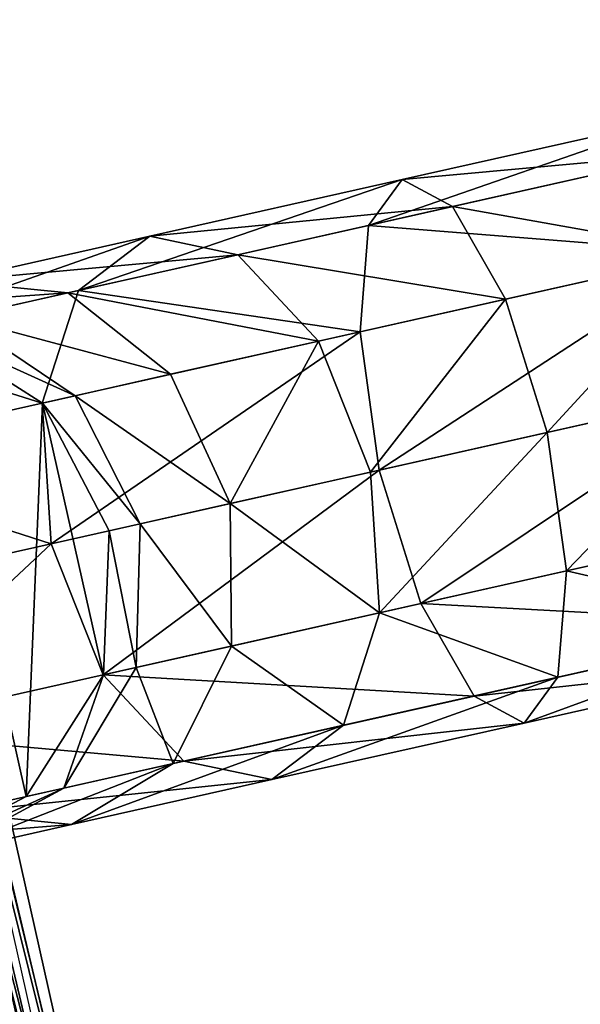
# Model space of a CAD drawing. Extents: x 5 to 464, y 47 to 507.
# Tile 74 of 256: x 14.85 to 17.87, y 225.54 to 230.84. Entities that reach past the tile are written whole.
import ezdxf

# ---------------------------------------------------------------- set-up
doc = ezdxf.new("R2010")
doc.units = 0
doc.header["$LTSCALE"] = 25.4
doc.layers.get('0').update_dxf_attribs({"color": 13, "linetype": 'CONTINUOUS'})

# ---------------------------------------------------------------- blocks, each defined once
blk = doc.blocks.new('HOTEL-9298_STL')
at = {"color": 7}
mesh = blk.add_polyface(dxfattribs=at)
corners = [(-217.5174, 229.7362, 270.4899), (-215.8276, 230.3211, 270.9584), (-215.7836, 230.125, 270.2084), (-217.3352, 229.983, 271.2032)]
mesh.append_faces([[corners[k] for k in face] for face in [(0, 1, 2), (1, 0, 3)]], dxfattribs={"vtx0": -1, "color": 7})
mesh = blk.add_polyface(dxfattribs=at)
corners = [(-217.3352, 229.983, 271.2032), (-215.7836, 230.125, 271.7085), (-215.8276, 230.3211, 270.9584), (-217.0651, 229.8376, 271.9165)]
mesh.append_faces([[corners[k] for k in face] for face in [(0, 1, 2), (1, 0, 3)]], dxfattribs={"vtx0": -1, "color": 7})
mesh = blk.add_polyface(dxfattribs=at)
corners = [(-217.5174, 229.7362, 270.4899), (-215.6634, 229.5893, 269.6594), (-217.5628, 229.1633, 269.9677), (-215.7836, 230.125, 270.2084)]
mesh.append_faces([[corners[k] for k in face] for face in [(0, 1, 2), (1, 0, 3)]], dxfattribs={"vtx0": -1, "color": 7})
mesh = blk.add_polyface(dxfattribs=at)
corners = [(-217.0651, 229.8376, 271.9165), (-215.6634, 229.5893, 272.2575), (-215.7836, 230.125, 271.7085), (-216.7794, 229.339, 272.4386)]
mesh.append_faces([[corners[k] for k in face] for face in [(0, 1, 2), (1, 0, 3)]], dxfattribs={"vtx0": -1, "color": 7})
mesh = blk.add_polyface(dxfattribs=at)
corners = [(-219.0814, 229.3854, 271.3066), (-217.3352, 229.983, 271.2032), (-217.5174, 229.7362, 270.4899), (-218.6953, 229.678, 271.9134)]
mesh.append_faces([[corners[k] for k in face] for face in [(0, 1, 2), (1, 0, 3)]], dxfattribs={"vtx0": -1, "color": 7})
mesh = blk.add_polyface(dxfattribs=at)
corners = [(-218.6953, 229.678, 271.9134), (-217.0651, 229.8376, 271.9165), (-217.3352, 229.983, 271.2032), (-218.2211, 229.5784, 272.5201)]
mesh.append_faces([[corners[k] for k in face] for face in [(0, 1, 2), (1, 0, 3)]], dxfattribs={"vtx0": -1, "color": 7})
mesh = blk.add_polyface(dxfattribs=at)
corners = [(-218.2211, 229.5784, 272.5201), (-216.7794, 229.339, 272.4386), (-217.0651, 229.8376, 271.9165), (-217.7861, 229.1133, 272.9643)]
mesh.append_faces([[corners[k] for k in face] for face in [(0, 1, 2), (1, 0, 3)]], dxfattribs={"vtx0": -1, "color": 7})
mesh = blk.add_polyface(dxfattribs=at)
corners = [(-219.0814, 229.3854, 271.3066), (-217.5628, 229.1633, 269.9677), (-219.2762, 228.779, 270.8624), (-217.5174, 229.7362, 270.4899)]
mesh.append_faces([[corners[k] for k in face] for face in [(0, 1, 2), (1, 0, 3)]], dxfattribs={"vtx0": -1, "color": 7})
mesh = blk.add_polyface(dxfattribs=at)
corners = [(-220.3227, 229.107, 272.5787), (-218.6953, 229.678, 271.9134), (-219.0814, 229.3854, 271.3066), (-219.7746, 229.4359, 273.0195)]
mesh.append_faces([[corners[k] for k in face] for face in [(0, 1, 2), (1, 0, 3)]], dxfattribs={"vtx0": -1, "color": 7})
mesh = blk.add_polyface(dxfattribs=at)
corners = [(-219.7746, 229.4359, 273.0195), (-218.2211, 229.5784, 272.5201), (-218.6953, 229.678, 271.9134), (-219.1386, 229.3726, 273.4604)]
mesh.append_faces([[corners[k] for k in face] for face in [(0, 1, 2), (1, 0, 3)]], dxfattribs={"vtx0": -1, "color": 7})
mesh = blk.add_polyface(dxfattribs=at)
corners = [(-219.1386, 229.3726, 273.4604), (-217.7861, 229.1133, 272.9643), (-218.2211, 229.5784, 272.5201), (-218.585, 228.9341, 273.7831)]
mesh.append_faces([[corners[k] for k in face] for face in [(0, 1, 2), (1, 0, 3)]], dxfattribs={"vtx0": -1, "color": 7})
mesh = blk.add_polyface(dxfattribs=at)
corners = [(-215.6634, 229.5893, 269.6594), (-217.4592, 228.4179, 269.7766), (-217.5628, 229.1633, 269.9677), (-215.4993, 228.8575, 269.4584)]
mesh.append_faces([[corners[k] for k in face] for face in [(0, 1, 2), (1, 0, 3)]], dxfattribs={"vtx0": -1, "color": 7})
mesh = blk.add_polyface(dxfattribs=at)
corners = [(-216.5546, 228.6208, 272.6298), (-215.6634, 229.5893, 272.2575), (-216.7794, 229.339, 272.4386), (-215.4993, 228.8575, 272.4585)]
mesh.append_faces([[corners[k] for k in face] for face in [(0, 1, 2), (1, 0, 3)]], dxfattribs={"vtx0": -1, "color": 7})
mesh = blk.add_polyface(dxfattribs=at)
corners = [(-220.4676, 229.2805, 274.4134), (-219.1386, 229.3726, 273.4604), (-219.7746, 229.4359, 273.0195), (-219.7276, 229.2405, 274.6451)]
mesh.append_faces([[corners[k] for k in face] for face in [(0, 1, 2), (1, 0, 3)]], dxfattribs={"vtx0": -1, "color": 7})
mesh = blk.add_polyface(dxfattribs=at)
corners = [(-220.3227, 229.107, 272.5787), (-219.2762, 228.779, 270.8624), (-220.6359, 228.4741, 272.256), (-219.0814, 229.3854, 271.3066)]
mesh.append_faces([[corners[k] for k in face] for face in [(0, 1, 2), (1, 0, 3)]], dxfattribs={"vtx0": -1, "color": 7})
mesh = blk.add_polyface(dxfattribs=at)
corners = [(-219.7276, 229.2405, 274.6451), (-218.585, 228.9341, 273.7831), (-219.1386, 229.3726, 273.4604), (-219.0979, 228.819, 274.8148)]
mesh.append_faces([[corners[k] for k in face] for face in [(0, 1, 2), (1, 0, 3)]], dxfattribs={"vtx0": -1, "color": 7})
mesh = blk.add_polyface(dxfattribs=at)
corners = [(-217.5067, 228.4073, 273.1269), (-216.7794, 229.339, 272.4386), (-217.7861, 229.1133, 272.9643), (-216.5546, 228.6208, 272.6298)]
mesh.append_faces([[corners[k] for k in face] for face in [(0, 1, 2), (1, 0, 3)]], dxfattribs={"vtx0": -1, "color": 7})
mesh = blk.add_polyface(dxfattribs=at)
corners = [(-221.4815, 226.7471, 302.533), (-221.8098, 228.2108, 302.533), (-221.8417, 227.435, 302.533), (-221.3942, 228.8667, 302.533), (-220.8256, 226.3316, 302.533), (-220.7064, 229.2269, 302.533), (-220.0498, 226.2996, 302.533), (-219.9306, 229.1949, 302.533), (-219.362, 226.6599, 302.533), (-219.2747, 228.7794, 302.533), (-218.9464, 227.3157, 302.533), (-218.9144, 228.0915, 302.533)]
mesh.append_faces([[corners[k] for k in face] for face in [(0, 1, 2), (9, 10, 11)]], dxfattribs={"vtx0": -1, "color": 7})
mesh.append_faces([[corners[k] for k in face] for face in [(1, 0, 3), (3, 4, 5), (5, 6, 7), (7, 8, 9)]], dxfattribs={"vtx0": -1, "vtx1": -1, "color": 7})
mesh.append_faces([[corners[k] for k in face] for face in [(3, 0, 4), (5, 4, 6), (7, 6, 8), (9, 8, 10)]], dxfattribs={"vtx0": -1, "vtx2": -1, "color": 7})
mesh = blk.add_polyface(dxfattribs=at)
corners = [(-219.9306, 229.1949, 275.9584), (-219.0979, 228.819, 274.8148), (-219.7276, 229.2405, 274.6451), (-219.2747, 228.7794, 275.9584)]
mesh.append_faces([[corners[k] for k in face] for face in [(0, 1, 2), (1, 0, 3)]], dxfattribs={"vtx0": -1, "color": 7})
mesh = blk.add_polyface(dxfattribs=at)
corners = [(-219.9306, 229.1949, 302.533), (-219.2747, 228.7794, 275.9584), (-219.9306, 229.1949, 275.9584), (-219.2747, 228.7794, 302.533)]
mesh.append_faces([[corners[k] for k in face] for face in [(0, 1, 2), (1, 0, 3)]], dxfattribs={"vtx0": -1, "color": 7})
mesh = blk.add_polyface(dxfattribs=at)
corners = [(-217.5628, 229.1633, 269.9677), (-219.2273, 228.0214, 270.6999), (-219.2762, 228.779, 270.8624), (-217.4592, 228.4179, 269.7766)]
mesh.append_faces([[corners[k] for k in face] for face in [(0, 1, 2), (1, 0, 3)]], dxfattribs={"vtx0": -1, "color": 7})
mesh = blk.add_polyface(dxfattribs=at)
corners = [(-218.2622, 228.2378, 273.9012), (-217.7861, 229.1133, 272.9643), (-218.585, 228.9341, 273.7831), (-217.5067, 228.4073, 273.1269)]
mesh.append_faces([[corners[k] for k in face] for face in [(0, 1, 2), (1, 0, 3)]], dxfattribs={"vtx0": -1, "color": 7})
mesh = blk.add_polyface(dxfattribs=at)
corners = [(-218.2622, 228.2378, 273.9012), (-219.0979, 228.819, 274.8148), (-218.7473, 228.129, 274.8769), (-218.585, 228.9341, 273.7831)]
mesh.append_faces([[corners[k] for k in face] for face in [(0, 1, 2), (1, 0, 3)]], dxfattribs={"vtx0": -1, "color": 7})
mesh = blk.add_polyface(dxfattribs=at)
corners = [(-215.4993, 228.8575, 269.4584), (-217.2345, 227.6997, 269.9677), (-217.4592, 228.4179, 269.7766), (-215.3352, 228.1257, 269.6594)]
mesh.append_faces([[corners[k] for k in face] for face in [(0, 1, 2), (1, 0, 3)]], dxfattribs={"vtx0": -1, "color": 7})
mesh = blk.add_polyface(dxfattribs=at)
corners = [(-216.4511, 227.8754, 272.4386), (-215.4993, 228.8575, 272.4585), (-216.5546, 228.6208, 272.6298), (-215.3352, 228.1257, 272.2575)]
mesh.append_faces([[corners[k] for k in face] for face in [(0, 1, 2), (1, 0, 3)]], dxfattribs={"vtx0": -1, "color": 7})
mesh = blk.add_polyface(dxfattribs=at)
corners = [(-218.7473, 228.129, 274.8769), (-219.2747, 228.7794, 275.9584), (-218.9144, 228.0915, 275.9584), (-219.0979, 228.819, 274.8148)]
mesh.append_faces([[corners[k] for k in face] for face in [(0, 1, 2), (1, 0, 3)]], dxfattribs={"vtx0": -1, "color": 7})
mesh = blk.add_polyface(dxfattribs=at)
corners = [(-220.6359, 228.4741, 272.256), (-219.2273, 228.0214, 270.6999), (-220.6304, 227.7067, 272.1378), (-219.2762, 228.779, 270.8624)]
mesh.append_faces([[corners[k] for k in face] for face in [(0, 1, 2), (1, 0, 3)]], dxfattribs={"vtx0": -1, "color": 7})
mesh = blk.add_polyface(dxfattribs=at)
corners = [(-219.2747, 228.7794, 275.9584), (-218.9144, 228.0915, 302.533), (-218.9144, 228.0915, 275.9584), (-219.2747, 228.7794, 302.533)]
mesh.append_faces([[corners[k] for k in face] for face in [(0, 1, 2), (1, 0, 3)]], dxfattribs={"vtx0": -1, "color": 7})
mesh = blk.add_polyface(dxfattribs=at)
corners = [(-217.4578, 227.6496, 272.9643), (-216.5546, 228.6208, 272.6298), (-217.5067, 228.4073, 273.1269), (-216.4511, 227.8754, 272.4386)]
mesh.append_faces([[corners[k] for k in face] for face in [(0, 1, 2), (1, 0, 3)]], dxfattribs={"vtx0": -1, "color": 7})
mesh = blk.add_polyface(dxfattribs=at)
corners = [(-217.4592, 228.4179, 269.7766), (-218.9479, 227.3154, 270.8624), (-219.2273, 228.0214, 270.6999), (-217.2345, 227.6997, 269.9677)]
mesh.append_faces([[corners[k] for k in face] for face in [(0, 1, 2), (1, 0, 3)]], dxfattribs={"vtx0": -1, "color": 7})
mesh = blk.add_polyface(dxfattribs=at)
corners = [(-217.4578, 227.6496, 272.9643), (-218.2622, 228.2378, 273.9012), (-218.2567, 227.4704, 273.7831), (-217.5067, 228.4073, 273.1269)]
mesh.append_faces([[corners[k] for k in face] for face in [(0, 1, 2), (1, 0, 3)]], dxfattribs={"vtx0": -1, "color": 7})
mesh = blk.add_polyface(dxfattribs=at)
corners = [(-218.2567, 227.4704, 273.7831), (-218.7473, 228.129, 274.8769), (-218.7697, 227.3554, 274.8148), (-218.2622, 228.2378, 273.9012)]
mesh.append_faces([[corners[k] for k in face] for face in [(0, 1, 2), (1, 0, 3)]], dxfattribs={"vtx0": -1, "color": 7})
mesh = blk.add_polyface(dxfattribs=at)
corners = [(-218.7697, 227.3554, 274.8148), (-218.9144, 228.0915, 275.9584), (-218.9464, 227.3157, 275.9584), (-218.7473, 228.129, 274.8769)]
mesh.append_faces([[corners[k] for k in face] for face in [(0, 1, 2), (1, 0, 3)]], dxfattribs={"vtx0": -1, "color": 7})
mesh = blk.add_polyface(dxfattribs=at)
corners = [(-218.9144, 228.0915, 275.9584), (-218.9464, 227.3157, 302.533), (-218.9464, 227.3157, 275.9584), (-218.9144, 228.0915, 302.533)]
mesh.append_faces([[corners[k] for k in face] for face in [(0, 1, 2), (1, 0, 3)]], dxfattribs={"vtx0": -1, "color": 7})
mesh = blk.add_polyface(dxfattribs=at)
corners = [(-215.215, 227.59, 270.2084), (-217.2345, 227.6997, 269.9677), (-215.3352, 228.1257, 269.6594), (-216.9488, 227.2011, 270.4899)]
mesh.append_faces([[corners[k] for k in face] for face in [(0, 1, 2), (1, 0, 3)]], dxfattribs={"vtx0": -1, "color": 7})
mesh = blk.add_polyface(dxfattribs=at)
corners = [(-215.215, 227.59, 271.7085), (-216.4511, 227.8754, 272.4386), (-216.4965, 227.3025, 271.9165), (-215.3352, 228.1257, 272.2575)]
mesh.append_faces([[corners[k] for k in face] for face in [(0, 1, 2), (1, 0, 3)]], dxfattribs={"vtx0": -1, "color": 7})
mesh = blk.add_polyface(dxfattribs=at)
corners = [(-219.2273, 228.0214, 270.6999), (-220.3077, 227.0104, 272.256), (-220.6304, 227.7067, 272.1378), (-218.9479, 227.3154, 270.8624)]
mesh.append_faces([[corners[k] for k in face] for face in [(0, 1, 2), (1, 0, 3)]], dxfattribs={"vtx0": -1, "color": 7})
mesh = blk.add_polyface(dxfattribs=at)
corners = [(-216.4965, 227.3025, 271.9165), (-217.4578, 227.6496, 272.9643), (-217.6525, 227.0433, 272.5201), (-216.4511, 227.8754, 272.4386)]
mesh.append_faces([[corners[k] for k in face] for face in [(0, 1, 2), (1, 0, 3)]], dxfattribs={"vtx0": -1, "color": 7})
mesh = blk.add_polyface(dxfattribs=at)
corners = [(-216.9488, 227.2011, 270.4899), (-218.9479, 227.3154, 270.8624), (-217.2345, 227.6997, 269.9677), (-218.5128, 226.8503, 271.3066)]
mesh.append_faces([[corners[k] for k in face] for face in [(0, 1, 2), (1, 0, 3)]], dxfattribs={"vtx0": -1, "color": 7})
mesh = blk.add_polyface(dxfattribs=at)
corners = [(-217.6525, 227.0433, 272.5201), (-218.2567, 227.4704, 273.7831), (-218.57, 226.8375, 273.4604), (-217.4578, 227.6496, 272.9643)]
mesh.append_faces([[corners[k] for k in face] for face in [(0, 1, 2), (1, 0, 3)]], dxfattribs={"vtx0": -1, "color": 7})
mesh = blk.add_polyface(dxfattribs=at)
corners = [(-215.171, 227.3939, 270.9584), (-216.9488, 227.2011, 270.4899), (-215.215, 227.59, 270.2084), (-216.6786, 227.0557, 271.2032)]
mesh.append_faces([[corners[k] for k in face] for face in [(0, 1, 2), (1, 0, 3)]], dxfattribs={"vtx0": -1, "color": 7})
mesh = blk.add_polyface(dxfattribs=at)
corners = [(-215.215, 227.59, 271.7085), (-216.6786, 227.0557, 271.2032), (-215.171, 227.3939, 270.9584), (-216.4965, 227.3025, 271.9165)]
mesh.append_faces([[corners[k] for k in face] for face in [(0, 1, 2), (1, 0, 3)]], dxfattribs={"vtx0": -1, "color": 7})
mesh = blk.add_polyface(dxfattribs=at)
corners = [(-218.57, 226.8375, 273.4604), (-218.7697, 227.3554, 274.8148), (-219.159, 226.7054, 274.6451), (-218.2567, 227.4704, 273.7831)]
mesh.append_faces([[corners[k] for k in face] for face in [(0, 1, 2), (1, 0, 3)]], dxfattribs={"vtx0": -1, "color": 7})
mesh = blk.add_polyface(dxfattribs=at)
corners = [(-219.159, 226.7054, 274.6451), (-218.9464, 227.3157, 275.9584), (-219.362, 226.6599, 275.9584), (-218.7697, 227.3554, 274.8148)]
mesh.append_faces([[corners[k] for k in face] for face in [(0, 1, 2), (1, 0, 3)]], dxfattribs={"vtx0": -1, "color": 7})
mesh = blk.add_polyface(dxfattribs=at)
corners = [(-218.5128, 226.8503, 271.3066), (-220.3077, 227.0104, 272.256), (-218.9479, 227.3154, 270.8624), (-219.7541, 226.5719, 272.5787)]
mesh.append_faces([[corners[k] for k in face] for face in [(0, 1, 2), (1, 0, 3)]], dxfattribs={"vtx0": -1, "color": 7})
mesh = blk.add_polyface(dxfattribs=at)
corners = [(-218.9464, 227.3157, 275.9584), (-219.362, 226.6599, 302.533), (-219.362, 226.6599, 275.9584), (-218.9464, 227.3157, 302.533)]
mesh.append_faces([[corners[k] for k in face] for face in [(0, 1, 2), (1, 0, 3)]], dxfattribs={"vtx0": -1, "color": 7})
mesh = blk.add_polyface(dxfattribs=at)
corners = [(-216.4965, 227.3025, 271.9165), (-218.0387, 226.7507, 271.9134), (-216.6786, 227.0557, 271.2032), (-217.6525, 227.0433, 272.5201)]
mesh.append_faces([[corners[k] for k in face] for face in [(0, 1, 2), (1, 0, 3)]], dxfattribs={"vtx0": -1, "color": 7})
mesh = blk.add_polyface(dxfattribs=at)
corners = [(-216.6786, 227.0557, 271.2032), (-218.5128, 226.8503, 271.3066), (-216.9488, 227.2011, 270.4899), (-218.0387, 226.7507, 271.9134)]
mesh.append_faces([[corners[k] for k in face] for face in [(0, 1, 2), (1, 0, 3)]], dxfattribs={"vtx0": -1, "color": 7})
mesh = blk.add_polyface(dxfattribs=at)
corners = [(-217.6525, 227.0433, 272.5201), (-219.1181, 226.5086, 273.0195), (-218.0387, 226.7507, 271.9134), (-218.57, 226.8375, 273.4604)]
mesh.append_faces([[corners[k] for k in face] for face in [(0, 1, 2), (1, 0, 3)]], dxfattribs={"vtx0": -1, "color": 7})
mesh = blk.add_polyface(dxfattribs=at)
corners = [(-218.57, 226.8375, 273.4604), (-219.811, 226.3532, 274.4134), (-219.1181, 226.5086, 273.0195), (-219.159, 226.7054, 274.6451)]
mesh.append_faces([[corners[k] for k in face] for face in [(0, 1, 2), (1, 0, 3)]], dxfattribs={"vtx0": -1, "color": 7})
mesh = blk.add_polyface(dxfattribs=at)
corners = [(-218.0387, 226.7507, 271.9134), (-219.7541, 226.5719, 272.5787), (-218.5128, 226.8503, 271.3066), (-219.1181, 226.5086, 273.0195)]
mesh.append_faces([[corners[k] for k in face] for face in [(0, 1, 2), (1, 0, 3)]], dxfattribs={"vtx0": -1, "color": 7})
mesh = blk.add_polyface(dxfattribs=at)
corners = [(-219.159, 226.7054, 274.6451), (-220.0498, 226.2996, 275.9584), (-219.811, 226.3532, 274.4134), (-219.362, 226.6599, 275.9584)]
mesh.append_faces([[corners[k] for k in face] for face in [(0, 1, 2), (1, 0, 3)]], dxfattribs={"vtx0": -1, "color": 7})
mesh = blk.add_polyface(dxfattribs=at)
corners = [(-219.362, 226.6599, 302.533), (-220.0498, 226.2996, 275.9584), (-219.362, 226.6599, 275.9584), (-220.0498, 226.2996, 302.533)]
mesh.append_faces([[corners[k] for k in face] for face in [(0, 1, 2), (1, 0, 3)]], dxfattribs={"vtx0": -1, "color": 7})
mesh = blk.add_polyface(dxfattribs=at)
corners = [(-219.1181, 226.5086, 273.0195), (-220.551, 226.3932, 274.1816), (-219.7541, 226.5719, 272.5787), (-219.811, 226.3532, 274.4134)]
mesh.append_faces([[corners[k] for k in face] for face in [(0, 1, 2), (1, 0, 3)]], dxfattribs={"vtx0": -1, "color": 7})
blk = doc.blocks.new('HOTEL-9298_1_STL')
at = {"color": 252}
mesh = blk.add_polyface(dxfattribs=at)
corners = [(-223.1351, 244.9948, 2.7215), (-222.9371, 245.0234, 2.7212), (-224.061, 252.2337, 2.7215), (-221.6371, 235.9281, 2.7215), (-221.4404, 235.9647, 2.7212), (-221.1788, 233.5389, 2.7215), (-220.9826, 233.5776, 2.7212), (-218.4415, 222.2477, 2.7212)]
mesh.append_faces([[corners[k] for k in face] for face in [(0, 1, 2), (6, 5, 7)]], dxfattribs={"vtx0": -1, "color": 252})
mesh.append_faces([[corners[k] for k in face] for face in [(1, 3, 4), (4, 5, 6)]], dxfattribs={"vtx0": -1, "vtx1": -1, "color": 252})
mesh.append_faces([[corners[k] for k in face] for face in [(1, 0, 3), (4, 3, 5)]], dxfattribs={"vtx0": -1, "vtx2": -1, "color": 252})
mesh = blk.add_polyface(dxfattribs=at)
corners = [(-218.5586, 222.2182, 302.8099), (-221.3496, 233.5052, 303.7552), (-218.8042, 222.1564, 303.7552), (-221.1011, 233.5542, 302.8099)]
mesh.append_faces([[corners[k] for k in face] for face in [(0, 1, 2), (1, 0, 3)]], dxfattribs={"vtx0": -1, "color": 252})
mesh = blk.add_polyface(dxfattribs=at)
corners = [(-221.2401, 233.5268, 1.7464), (-218.4415, 222.2477, 2.7212), (-218.696, 222.1837, 1.7464), (-220.9826, 233.5776, 2.7212)]
mesh.append_faces([[corners[k] for k in face] for face in [(0, 1, 2), (1, 0, 3)]], dxfattribs={"vtx0": -1, "color": 252})
mesh = blk.add_polyface(dxfattribs=at)
corners = [(-219.4753, 221.9877, 304.4472), (-221.3496, 233.5052, 303.7552), (-222.0285, 233.3712, 304.4472), (-218.8042, 222.1564, 303.7552)]
mesh.append_faces([[corners[k] for k in face] for face in [(0, 1, 2), (1, 0, 3)]], dxfattribs={"vtx0": -1, "color": 252})
mesh = blk.add_polyface(dxfattribs=at)
corners = [(-221.2401, 233.5268, 1.7464), (-219.3889, 222.0094, 1.0333), (-221.941, 233.3884, 1.0333), (-218.696, 222.1837, 1.7464)]
mesh.append_faces([[corners[k] for k in face] for face in [(0, 1, 2), (1, 0, 3)]], dxfattribs={"vtx0": -1, "color": 252})
mesh = blk.add_polyface(dxfattribs=at)
corners = [(-221.5195, 233.4716, 303.6552), (-218.7525, 222.1694, 302.8099), (-218.9722, 222.1142, 303.6552), (-221.2973, 233.5155, 302.8099)]
mesh.append_faces([[corners[k] for k in face] for face in [(0, 1, 2), (1, 0, 3)]], dxfattribs={"vtx0": -1, "color": 252})
mesh = blk.add_polyface(dxfattribs=at)
corners = [(-218.6355, 222.1989, 2.7215), (-221.4099, 233.4933, 1.8466), (-218.8639, 222.1414, 1.8466), (-221.1788, 233.5389, 2.7215)]
mesh.append_faces([[corners[k] for k in face] for face in [(0, 1, 2), (1, 0, 3)]], dxfattribs={"vtx0": -1, "color": 252})
mesh = blk.add_polyface(dxfattribs=at)
corners = [(-218.6355, 222.1989, 2.7215), (-218.4415, 222.2477, 2.7212), (-221.1788, 233.5389, 2.7215), (-218.0294, 219.8429, 2.7215), (-217.836, 219.8937, 2.7212), (-215.5117, 211.0049, 2.7215), (-215.3205, 211.0636, 2.7212), (-213.0681, 204.1288, 2.7212)]
mesh.append_faces([[corners[k] for k in face] for face in [(0, 1, 2), (6, 5, 7)]], dxfattribs={"vtx0": -1, "color": 252})
mesh.append_faces([[corners[k] for k in face] for face in [(1, 3, 4), (4, 5, 6)]], dxfattribs={"vtx0": -1, "vtx1": -1, "color": 252})
mesh.append_faces([[corners[k] for k in face] for face in [(1, 0, 3), (4, 3, 5)]], dxfattribs={"vtx0": -1, "vtx2": -1, "color": 252})
mesh = blk.add_polyface(dxfattribs=at)
corners = [(-221.5195, 233.4716, 303.6552), (-219.5723, 221.9633, 304.274), (-222.1266, 233.3518, 304.274), (-218.9722, 222.1142, 303.6552)]
mesh.append_faces([[corners[k] for k in face] for face in [(0, 1, 2), (1, 0, 3)]], dxfattribs={"vtx0": -1, "color": 252})
mesh = blk.add_polyface(dxfattribs=at)
corners = [(-219.4857, 221.985, 1.2066), (-221.4099, 233.4933, 1.8466), (-222.039, 233.3691, 1.2066), (-218.8639, 222.1414, 1.8466)]
mesh.append_faces([[corners[k] for k in face] for face in [(0, 1, 2), (1, 0, 3)]], dxfattribs={"vtx0": -1, "color": 252})
mesh = blk.add_polyface(dxfattribs=at)
corners = [(-220.7261, 230.5035, 304.265), (-217.9953, 219.8518, 303.39), (-218.1885, 219.801, 304.265), (-220.5307, 230.5449, 303.39)]
mesh.append_faces([[corners[k] for k in face] for face in [(0, 1, 2), (1, 0, 3)]], dxfattribs={"vtx0": -1, "color": 252})
mesh = blk.add_polyface(dxfattribs=at)
corners = [(-217.9953, 219.8518, 2.1435), (-220.7261, 230.5035, 1.2686), (-218.1885, 219.801, 1.2686), (-220.5307, 230.5449, 2.1435)]
mesh.append_faces([[corners[k] for k in face] for face in [(0, 1, 2), (1, 0, 3)]], dxfattribs={"vtx0": -1, "color": 252})
mesh = blk.add_polyface(dxfattribs=at)
corners = [(-217.8986, 219.8773, 303.39), (-220.638, 230.5222, 304.3084), (-218.1013, 219.824, 304.3084), (-220.4329, 230.5656, 303.39)]
mesh.append_faces([[corners[k] for k in face] for face in [(0, 1, 2), (1, 0, 3)]], dxfattribs={"vtx0": -1, "color": 252})
mesh = blk.add_polyface(dxfattribs=at)
corners = [(-220.638, 230.5222, 1.2252), (-217.8986, 219.8773, 2.1435), (-218.1013, 219.824, 1.2252), (-220.4329, 230.5656, 2.1435)]
mesh.append_faces([[corners[k] for k in face] for face in [(0, 1, 2), (1, 0, 3)]], dxfattribs={"vtx0": -1, "color": 252})
mesh = blk.add_polyface(dxfattribs=at)
corners = [(-221.2736, 230.3877, 304.9666), (-218.1885, 219.801, 304.265), (-218.7296, 219.6587, 304.9666), (-220.7261, 230.5035, 304.265)]
mesh.append_faces([[corners[k] for k in face] for face in [(0, 1, 2), (1, 0, 3)]], dxfattribs={"vtx0": -1, "color": 252})
mesh = blk.add_polyface(dxfattribs=at)
corners = [(-218.1885, 219.801, 1.2686), (-221.2736, 230.3877, 0.5669), (-218.7296, 219.6587, 0.5669), (-220.7261, 230.5035, 1.2686)]
mesh.append_faces([[corners[k] for k in face] for face in [(0, 1, 2), (1, 0, 3)]], dxfattribs={"vtx0": -1, "color": 252})
mesh = blk.add_polyface(dxfattribs=at)
corners = [(-218.1013, 219.824, 304.3084), (-221.2126, 230.4006, 305.0449), (-218.6693, 219.6746, 305.0449), (-220.638, 230.5222, 304.3084)]
mesh.append_faces([[corners[k] for k in face] for face in [(0, 1, 2), (1, 0, 3)]], dxfattribs={"vtx0": -1, "color": 252})
mesh = blk.add_polyface(dxfattribs=at)
corners = [(-221.2126, 230.4006, 0.4887), (-218.1013, 219.824, 1.2252), (-218.6693, 219.6746, 0.4887), (-220.638, 230.5222, 1.2252)]
mesh.append_faces([[corners[k] for k in face] for face in [(0, 1, 2), (1, 0, 3)]], dxfattribs={"vtx0": -1, "color": 252})
mesh = blk.add_polyface(dxfattribs=at)
corners = [(-221.2736, 230.3877, 304.9666), (-219.5116, 219.4531, 305.356), (-222.0647, 230.2204, 305.356), (-218.7296, 219.6587, 304.9666)]
mesh.append_faces([[corners[k] for k in face] for face in [(0, 1, 2), (1, 0, 3)]], dxfattribs={"vtx0": -1, "color": 252})
mesh = blk.add_polyface(dxfattribs=at)
corners = [(-219.5116, 219.4531, 0.1775), (-221.2736, 230.3877, 0.5669), (-222.0647, 230.2204, 0.1775), (-218.7296, 219.6587, 0.5669)]
mesh.append_faces([[corners[k] for k in face] for face in [(0, 1, 2), (1, 0, 3)]], dxfattribs={"vtx0": -1, "color": 252})
mesh = blk.add_polyface(dxfattribs=at)
corners = [(-219.4901, 219.4587, 305.4536), (-221.2126, 230.4006, 305.0449), (-222.0429, 230.225, 305.4536), (-218.6693, 219.6746, 305.0449)]
mesh.append_faces([[corners[k] for k in face] for face in [(0, 1, 2), (1, 0, 3)]], dxfattribs={"vtx0": -1, "color": 252})
mesh = blk.add_polyface(dxfattribs=at)
corners = [(-221.2126, 230.4006, 0.4887), (-219.4901, 219.4587, 0.08), (-222.0429, 230.225, 0.08), (-218.6693, 219.6746, 0.4887)]
mesh.append_faces([[corners[k] for k in face] for face in [(0, 1, 2), (1, 0, 3)]], dxfattribs={"vtx0": -1, "color": 252})
blk = doc.blocks.new('GRUPUJ_1')
at = {"color": 0}
for name, p in [('HOTEL-9298_1_STL', (229.5275, -47.4621, -0.08)), ('HOTEL-9298_STL', (229.5718, -47.4621, -0.08))]:
    blk.add_blockref(name, p, dxfattribs=at)

msp = doc.modelspace()

# ---------------------------------------------------------------- block references
at = {"color": 0}
msp.add_blockref('GRUPUJ_1', (4.6739, 47.4621, 0.08), dxfattribs=at)

doc.saveas('drawing.dxf')
